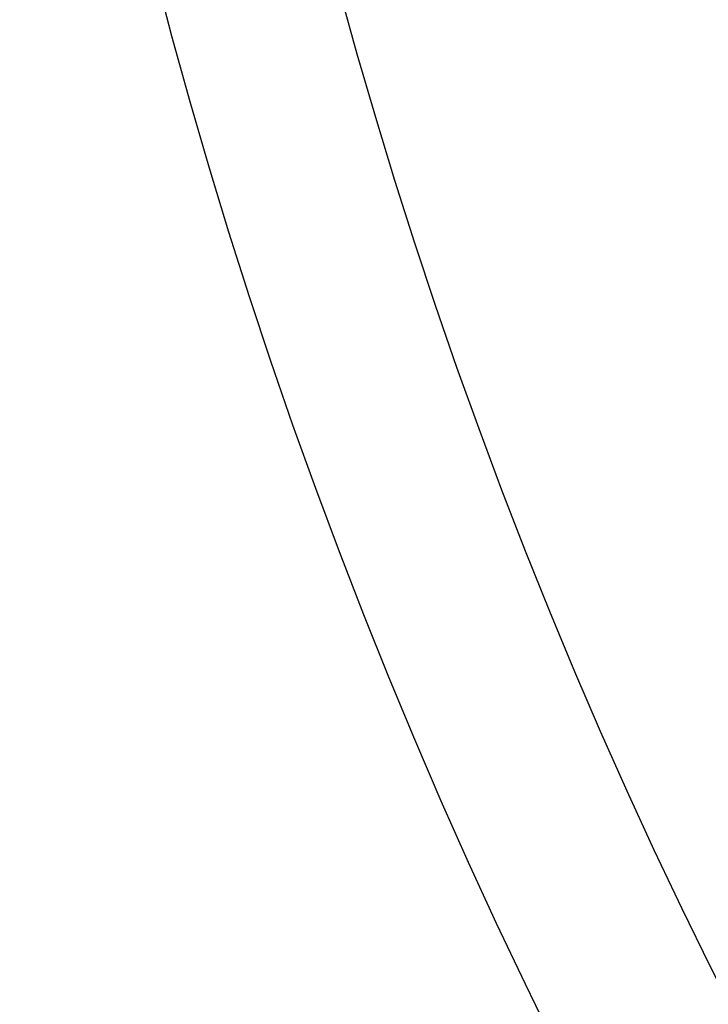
# Model space of a CAD drawing. Header units: millimetres. Extents: x -1050 to -330, y -360 to 360.
# Tile 27 of 165: x -977 to -941, y -126 to -75. Entities that reach past the tile are written whole.
import ezdxf

# ---------------------------------------------------------------- set-up
doc = ezdxf.new("R2010")
doc.units = ezdxf.units.MM
doc.layers.add('Flora Ø70', color=7, linetype='Continuous', true_color=0xc80000)

msp = doc.modelspace()

# ---------------------------------------------------------------- linework, layer by layer
at = {"layer": 'Flora Ø70'}
for centre, radius in [((-689.818, 0, 508.9), 359.618), ((-689.818, 0, 480.518), 343.168), ((-689.818, 0, 461.095), 342.205), ((-689.818, 0, 530), 334.5), ((-689.818, 0, 227.696), 289.291), ((-689.818, 0, 302.541), 280.193)]:
    msp.add_circle(centre, radius, dxfattribs=at)
at = {"layer": 'Flora Ø70', "extrusion": (0, 0, -1)}
msp.add_circle((689.818, 0, -530), 320.442, dxfattribs=at)

doc.saveas('drawing.dxf')
